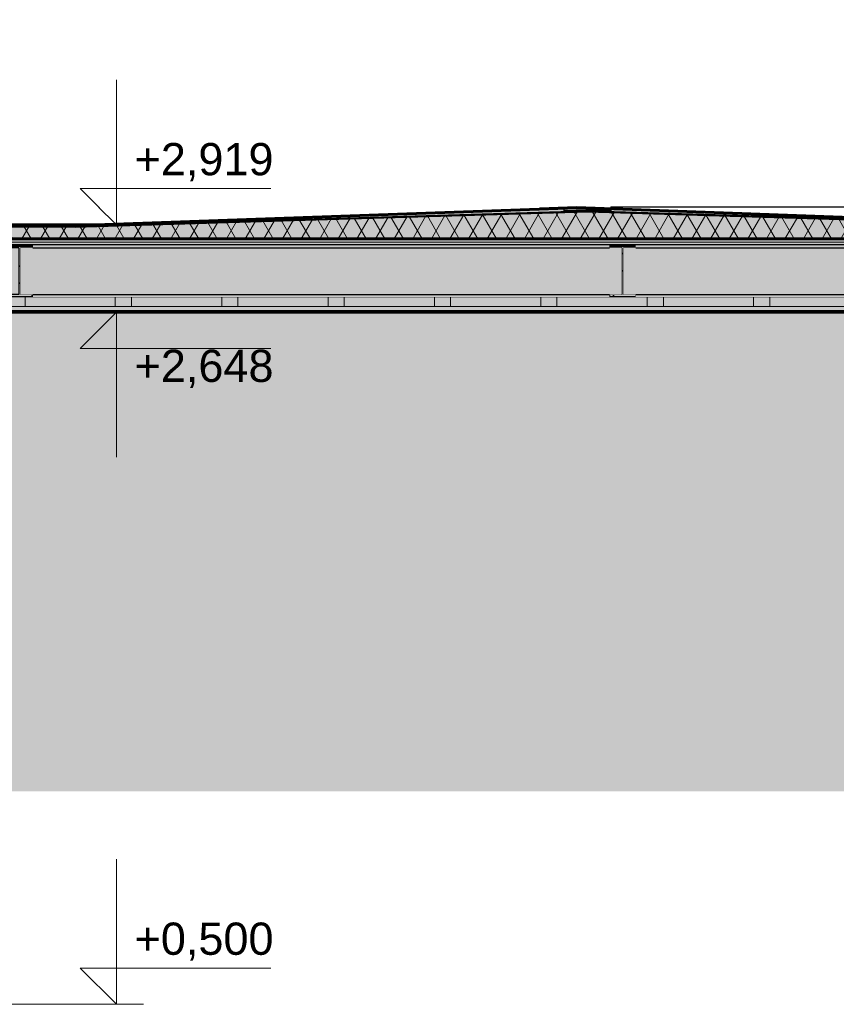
# Model space of a CAD drawing. Header units: millimetres. Extents: x -1815455 to -1797936, y -2993 to 6528.
# Tile 15 of 33: x -1809229 to -1806696, y 500 to 3555. Entities that reach past the tile are written whole.
import ezdxf

# ---------------------------------------------------------------- set-up
doc = ezdxf.new("R2010")
doc.units = ezdxf.units.MM
doc.header["$MEASUREMENT"] = 0
doc.linetypes.add('Wipeout_Contour', pattern=[1000, 0, -1000])
for name, color, linetype in [('2 - KÓTA NS.2D', 7, 'Continuous'), ('4 - OBKLADY VNITŘNÍ.3D', 7, 'Continuous'), ('4 - PODLAHY.3D', 7, 'Continuous'), ('4 - PRVKY KLEMPÍŘSKÉ.3D', 7, 'Continuous'), ('4 - PRVKY ZÁMEČNICKÉ.3D', 7, 'Continuous'), ('4 - STŘEŠNÍ KRYTINA.3D', 7, 'Continuous'), ('5 - SRUB - STĚNY NOSNÉ.4D', 7, 'Continuous'), ('Konstrukce – Dělicí čáry vrstev', 7, 'Continuous'), ('Nové_4 - ZDIVO - STĚNY NENOSNÉ.3D', 7, 'Continuous'), ('Výplně - Povrchové', 7, 'Continuous'), ('Výplně – Řezové', 7, 'Continuous')]:
    doc.layers.add(name, color=color, linetype=linetype)
doc.styles.add('GENEROVANÝ_STYL_1', font='Arial.ttf')
pattern_1 = [(135, (-1118812.4, 0), (79.549513, 79.549513), []), (135, (-1118838.91, -26.52), (79.549513, 79.549513), [])]
pattern_2 = [(60, (-1118812.397, 0), (-43.3012702, 25), []), (120, (-1118812.397, 0), (43.3012702, 25), [])]

# ---------------------------------------------------------------- blocks, each defined once
blk = doc.blocks.new('Řez_16', base_point=(-1118812.4, 0))
at = {"layer": 'Nové_4 - ZDIVO - STĚNY NENOSNÉ.3D', "linetype": 'Continuous', "lineweight": 0, "true_color": 0x000000}
blk.add_hatch(color=18, dxfattribs=at).paths.add_polyline_path([(-1812629.9, 1572.8), (-1812591.5, 1570.8), (-1812591.5, 1565.1), (-1812594.4, 1560.9), (-1812594.4, 1540.9), (-1812591.5, 1540.9), (-1812591.5, 1160.9), (-1810827.5, 1160.9), (-1810827.5, 2600), (-1809927.5, 2600), (-1809927.5, 1160.9), (-1805397.5, 1160.9), (-1805397.5, 2600), (-1804497.5, 2600), (-1804497.5, 1160.9), (-1804450.7, 1160.9), (-1803397.8, 2650), (-1811541.4, 2650), (-1811541.4, 3030), (-1811541.5, 3030), (-1811541.5, 3050), (-1811541.4, 3050), (-1811541.4, 3060), (-1811577, 3061.9), (-1811576.5, 3071.8), (-1812629.4, 1582.8)])
blk = doc.blocks.new('Řez_20', base_point=(-1118812.4, 0))
at = {"layer": 'Výplně – Řezové', "linetype": 'Continuous', "lineweight": 0, "true_color": 0x000000}
h = blk.add_hatch(dxfattribs=at)
h.set_pattern_fill('KOV_OCEL', color=18, style=0, pattern_type=2)
h.set_pattern_definition(pattern_1)
h.paths.add_polyline_path([(-1807399.9, 2855), (-1807399.9, 2847.6), (-1807361.4, 2847.6), (-1807361.4, 2702.4), (-1807399.9, 2702.4), (-1807399.9, 2695), (-1807317.9, 2695), (-1807317.9, 2702.4), (-1807356.4, 2702.4), (-1807356.4, 2847.6), (-1807317.9, 2847.6), (-1807317.9, 2855)])
at = {"layer": '4 - PRVKY ZÁMEČNICKÉ.3D', "color": 181, "linetype": 'Continuous', "lineweight": 30, "true_color": 0x9e3eff}
for p, q in [((-1807399.9, 2855), (-1807399.9, 2847.6)), ((-1807361.4, 2847.6), (-1807399.9, 2847.6)), ((-1807361.4, 2847.6), (-1807361.4, 2702.4)), ((-1807356.4, 2847.6), (-1807356.4, 2702.4)), ((-1807317.9, 2847.6), (-1807356.4, 2847.6)), ((-1807317.9, 2855), (-1807317.9, 2847.6)), ((-1807399.9, 2702.4), (-1807399.9, 2695)), ((-1807361.4, 2702.4), (-1807399.9, 2702.4)), ((-1807317.9, 2702.4), (-1807356.4, 2702.4)), ((-1807317.9, 2702.4), (-1807317.9, 2695))]:
    blk.add_line(p, q, dxfattribs=at)
at = {"layer": 'Konstrukce – Dělicí čáry vrstev', "color": 181, "linetype": 'Continuous', "lineweight": 30, "true_color": 0x9e3eff}
blk.add_line((-1807317.9, 2695), (-1807399.9, 2695), dxfattribs=at)
blk = doc.blocks.new('*X25', base_point=(-1118812.4, 0))
at = {"layer": 'Výplně – Řezové', "color": 7, "linetype": 'Continuous', "lineweight": 0}
for p, q in [((-1809502.4, 2695), (-1809172.4, 2695)), ((-1809212.4, 2695), (-1809212.4, 2665)), ((-1809172.4, 2695), (-1808842.4, 2695)), ((-1808932.4, 2695), (-1808932.4, 2665)), ((-1808882.4, 2695), (-1808882.4, 2665)), ((-1808842.4, 2695), (-1808512.4, 2695)), ((-1808602.4, 2695), (-1808602.4, 2665)), ((-1808552.4, 2695), (-1808552.4, 2665)), ((-1808512.4, 2695), (-1808182.4, 2695)), ((-1808272.4, 2695), (-1808272.4, 2665)), ((-1808222.4, 2695), (-1808222.4, 2665)), ((-1808182.4, 2695), (-1807852.4, 2695)), ((-1807942.4, 2695), (-1807942.4, 2665)), ((-1807892.4, 2695), (-1807892.4, 2665)), ((-1807852.4, 2695), (-1807522.4, 2695)), ((-1807612.4, 2695), (-1807612.4, 2665)), ((-1807562.4, 2695), (-1807562.4, 2665)), ((-1807522.4, 2695), (-1807192.4, 2695)), ((-1807282.4, 2695), (-1807282.4, 2665)), ((-1807232.4, 2695), (-1807232.4, 2665)), ((-1807192.4, 2695), (-1806862.4, 2695)), ((-1806952.4, 2695), (-1806952.4, 2665)), ((-1806902.4, 2695), (-1806902.4, 2665)), ((-1806862.4, 2695), (-1806532.4, 2695)), ((-1809502.4, 2665), (-1809172.4, 2665)), ((-1809172.4, 2665), (-1808842.4, 2665)), ((-1808842.4, 2665), (-1808512.4, 2665)), ((-1808512.4, 2665), (-1808182.4, 2665)), ((-1808182.4, 2665), (-1807852.4, 2665)), ((-1807852.4, 2665), (-1807522.4, 2665)), ((-1807522.4, 2665), (-1807192.4, 2665)), ((-1807192.4, 2665), (-1806862.4, 2665)), ((-1806862.4, 2665), (-1806532.4, 2665))]:
    blk.add_line(p, q, dxfattribs=at)
blk = doc.blocks.new('Řez_24', base_point=(-1118812.4, 0))
at = {"layer": 'Výplně – Řezové', "linetype": 'Continuous', "lineweight": 0, "true_color": 0x000000}
h = blk.add_hatch(dxfattribs=at)
h.set_pattern_fill('DESKY_SDK__SDV', color=18, style=0, pattern_type=2)
h.set_pattern_definition([(0, (-1118812.397, 0), (0, 25), [0, -25])])
h.paths.add_polyline_path([(-1803442.8, 2665), (-1811493.5, 2665), (-1811493.5, 2650), (-1803442.8, 2650)])
at = {"layer": '5 - SRUB - STĚNY NOSNÉ.4D', "color": 7, "linetype": 'Continuous', "lineweight": 0}
for p, q in [((-1807399.9, 2695), (-1809188.1, 2695)), ((-1805529.8, 2695), (-1807317.9, 2695))]:
    blk.add_line(p, q, dxfattribs=at)
at = {"layer": '5 - SRUB - STĚNY NOSNÉ.4D', "color": 7, "linetype": 'Continuous', "lineweight": 60}
blk.add_line((-1803442.8, 2650), (-1811493.5, 2650), dxfattribs=at)
at = {"layer": 'Konstrukce – Dělicí čáry vrstev', "color": 7, "linetype": 'Continuous', "lineweight": 0}
blk.add_line((-1803442.8, 2665), (-1811493.5, 2665), dxfattribs=at)
at = {"layer": '5 - SRUB - STĚNY NOSNÉ.4D', "lineweight": 0}
blk.add_blockref('*X25', (-1118812.4, 0), dxfattribs=at)
blk = doc.blocks.new('Řez_27', base_point=(-1118812.4, 0))
at = {"layer": 'Výplně – Řezové', "linetype": 'Continuous', "lineweight": 0, "true_color": 0x000000}
h = blk.add_hatch(dxfattribs=at)
h.set_pattern_fill('DESKY_CETRIS__OSB____', color=18, style=0, pattern_type=2)
h.set_pattern_definition([(0, (-1118812.397, 0), (0, 15), [])])
h.paths.add_polyline_path([(-1811493.5, 2875), (-1811493.5, 2855), (-1803442.8, 2855), (-1803442.8, 2875)])
at = {"layer": '5 - SRUB - STĚNY NOSNÉ.4D', "color": 7, "linetype": 'Continuous', "lineweight": 60}
for p, q in [((-1807399.9, 2855), (-1809188.1, 2855)), ((-1805529.8, 2855), (-1807317.9, 2855))]:
    blk.add_line(p, q, dxfattribs=at)
at = {"layer": 'Konstrukce – Dělicí čáry vrstev', "color": 7, "linetype": 'Continuous', "lineweight": 60}
blk.add_line((-1803442.8, 2875), (-1811493.5, 2875), dxfattribs=at)
at = {"layer": 'Konstrukce – Dělicí čáry vrstev', "color": 7, "linetype": 'Continuous', "lineweight": 60, "flags": 128}
for points in [[(-1809188.1, 2855), (-1809229.1, 2855), (-1809270.1, 2855)], [(-1807317.9, 2855), (-1807358.9, 2855), (-1807399.9, 2855)]]:
    blk.add_lwpolyline(points, dxfattribs=at)
blk = doc.blocks.new('*X37', base_point=(-1118812.4, 0))
at = {"layer": 'Výplně – Řezové', "color": 7, "linetype": 'Continuous', "lineweight": 0}
for p, q in [((-1807312.4, 2957.1), (-1807252.7, 2957.1)), ((-1807096.1, 2950), (-1807012, 2950)), ((-1806855.5, 2942.9), (-1806812.4, 2942.9)), ((-1806812.4, 2942.9), (-1806771.3, 2942.9)), ((-1806614.8, 2935.7), (-1806530.7, 2935.7)), ((-1806374.2, 2928.6), (-1806312.4, 2928.6))]:
    blk.add_line(p, q, dxfattribs=at)
blk = doc.blocks.new('Řez_31', base_point=(-1118812.4, 0))
at = {"layer": '4 - STŘEŠNÍ KRYTINA.3D', "color": 7, "linetype": 'Continuous', "lineweight": 60}
for p, q in [((-1807467.5, 2963.5), (-1807467.6, 2961)), ((-1807467.6, 2961), (-1805877.7, 2913.8)), ((-1807467.5, 2963.5), (-1805877.6, 2916.3))]:
    blk.add_line(p, q, dxfattribs=at)
at = {"layer": '4 - STŘEŠNÍ KRYTINA.3D', "color": 7, "linetype": 'Continuous', "lineweight": 30}
blk.add_line((-1805877.6, 2916.3), (-1805877.5, 2916.3), dxfattribs=at)
at = {"layer": 'Konstrukce – Dělicí čáry vrstev', "color": 7, "linetype": 'Continuous', "lineweight": 60}
blk.add_line((-1805877.6, 2916.3), (-1805877.7, 2913.8), dxfattribs=at)
at = {"layer": '4 - STŘEŠNÍ KRYTINA.3D', "lineweight": 0}
blk.add_blockref('*X37', (-1118812.4, 0), dxfattribs=at)
blk = doc.blocks.new('Řez_32', base_point=(-1118812.4, 0))
at = {"layer": '4 - STŘEŠNÍ KRYTINA.3D', "color": 7, "linetype": 'Continuous', "lineweight": 30}
blk.add_line((-1807394.8, 2971.5), (-1805877.6, 2916.6), dxfattribs=at)
at = {"color": 254, "linetype": 'Wipeout_Contour', "lineweight": 0, "ltscale": 10834257.79628754}
blk.add_wipeout([(-1805832.7, 2971.5), (-1805832.7, 2916.6), (-1805647.4, 2916.6), (-1805646.7, 2921), (-1805645.7, 2921), (-1805637.4, 2971.5)], dxfattribs=at).dxf.layer = 'Výplně - Povrchové'
at = {"color": 254, "linetype": 'Wipeout_Contour', "lineweight": 0, "ltscale": 7222458.179168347}
blk.add_wipeout([(-1805616.3, 2971.5), (-1805620.5, 2921), (-1805608, 2921), (-1805603.8, 2971.5)], dxfattribs=at).dxf.layer = 'Výplně - Povrchové'
at = {"color": 254, "linetype": 'Wipeout_Contour', "lineweight": 0, "ltscale": 7222222.96672849}
blk.add_wipeout([(-1805549.2, 2971.5), (-1805561.7, 2971.5), (-1805557.5, 2921), (-1805545, 2921)], dxfattribs=at).dxf.layer = 'Výplně - Povrchové'
at = {"color": 254, "linetype": 'Wipeout_Contour', "lineweight": 0, "ltscale": 7219599.763133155}
blk.add_wipeout([(-1805287.9, 2916.6), (-1805287.9, 2916.6), (-1803770.5, 2971.5), (-1805245, 2918.2)], dxfattribs=at).dxf.layer = 'Výplně - Povrchové'
at = {"color": 254, "linetype": 'Wipeout_Contour', "lineweight": 0, "ltscale": 10831155.61345293}
blk.add_wipeout([(-1805528.1, 2971.5), (-1805519.8, 2921), (-1805518.8, 2921), (-1805518.1, 2916.6), (-1805287.9, 2916.6), (-1803770.5, 2971.5)], dxfattribs=at).dxf.layer = 'Výplně - Povrchové'
at = {"layer": '4 - STŘEŠNÍ KRYTINA.3D', "linetype": 'Continuous', "lineweight": 0, "true_color": 0x000000}
blk.add_hatch(color=18, dxfattribs=at).paths.add_polyline_path([(-1803790.5, 2970.8), (-1803770.5, 2971.5), (-1803790, 2971.5)])
at = {"layer": '4 - STŘEŠNÍ KRYTINA.3D', "color": 7, "linetype": 'Continuous', "lineweight": 30}
blk.add_line((-1805287.9, 2916.6), (-1803770.5, 2971.5), dxfattribs=at)
blk = doc.blocks.new('*X42', base_point=(-1118812.4, 0))
at = {"layer": 'Výplně – Řezové', "color": 7, "linetype": 'Continuous', "lineweight": 0}
for p, q in [((-1808404.6, 2935.7), (-1808320.4, 2935.7)), ((-1809057.5, 2914.3), (-1809042.4, 2914.3)), ((-1808886, 2921.4), (-1808812.4, 2921.4)), ((-1808812.4, 2921.4), (-1808801.7, 2921.4)), ((-1808645.3, 2928.6), (-1808561, 2928.6))]:
    blk.add_line(p, q, dxfattribs=at)
blk = doc.blocks.new('Řez_34', base_point=(-1118812.4, 0))
at = {"layer": '4 - STŘEŠNÍ KRYTINA.3D', "color": 7, "linetype": 'Continuous', "lineweight": 60}
for p, q in [((-1807467.5, 2963.5), (-1809057.5, 2916.3)), ((-1807467.4, 2961), (-1807467.6, 2961)), ((-1807467.5, 2963.5), (-1807467.4, 2961))]:
    blk.add_line(p, q, dxfattribs=at)
at = {"layer": '4 - STŘEŠNÍ KRYTINA.3D', "color": 7, "linetype": 'Continuous', "lineweight": 30}
blk.add_line((-1809057.6, 2916.3), (-1809057.5, 2916.3), dxfattribs=at)
at = {"layer": 'Konstrukce – Dělicí čáry vrstev', "color": 7, "linetype": 'Continuous', "lineweight": 60}
blk.add_line((-1809057.5, 2916.3), (-1809057.5, 2913.8), dxfattribs=at)
at = {"layer": 'Konstrukce – Dělicí čáry vrstev', "color": 7, "linetype": 'Continuous', "lineweight": 60, "flags": 128}
blk.add_lwpolyline([(-1807467.6, 2961), (-1808309.3, 2936), (-1809057.5, 2913.8)], dxfattribs=at)
at = {"layer": '4 - STŘEŠNÍ KRYTINA.3D', "lineweight": 0}
blk.add_blockref('*X42', (-1118812.4, 0), dxfattribs=at)
blk = doc.blocks.new('Řez_36', base_point=(-1118812.4, 0))
at = {"layer": '4 - STŘEŠNÍ KRYTINA.3D', "color": 7, "linetype": 'Continuous', "lineweight": 30}
blk.add_line((-1811164.5, 2971.5), (-1809647.6, 2916.6), dxfattribs=at)
at = {"color": 254, "linetype": 'Wipeout_Contour', "lineweight": 0, "ltscale": 10856876.77166234}
blk.add_wipeout([(-1809407.2, 2971.5), (-1809602.6, 2971.5), (-1809602.6, 2916.6), (-1809417.2, 2916.6), (-1809416.5, 2921), (-1809415.6, 2921)], dxfattribs=at).dxf.layer = 'Výplně - Povrchové'
at = {"color": 254, "linetype": 'Wipeout_Contour', "lineweight": 0, "ltscale": 7237537.49686477}
blk.add_wipeout([(-1809390.3, 2921), (-1809377.8, 2921), (-1809373.7, 2971.5), (-1809386.1, 2971.5)], dxfattribs=at).dxf.layer = 'Výplně - Povrchové'
at = {"color": 254, "linetype": 'Wipeout_Contour', "lineweight": 0, "ltscale": 7237302.282429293}
blk.add_wipeout([(-1809319, 2971.5), (-1809331.5, 2971.5), (-1809327.3, 2921), (-1809314.8, 2921)], dxfattribs=at).dxf.layer = 'Výplně - Povrchové'
at = {"color": 254, "linetype": 'Wipeout_Contour', "lineweight": 0, "ltscale": 10853774.58766994}
blk.add_wipeout([(-1809297.9, 2971.5), (-1809289.6, 2921), (-1809288.6, 2921), (-1809287.9, 2916.6), (-1809057.5, 2916.6), (-1807540.5, 2971.5)], dxfattribs=at).dxf.layer = 'Výplně - Povrchové'
blk = doc.blocks.new('*X48', base_point=(-1118812.4, 0))
at = {"layer": 'Výplně – Řezové', "color": 7, "linetype": 'Continuous', "lineweight": 0}
blk.add_line((-1809312.4, 2914.3), (-1809058.3, 2914.3), dxfattribs=at)
blk = doc.blocks.new('Řez_37', base_point=(-1118812.4, 0))
at = {"layer": '4 - STŘEŠNÍ KRYTINA.3D', "color": 7, "linetype": 'Continuous', "lineweight": 60}
blk.add_line((-1809057.5, 2916.6), (-1809647.7, 2916.6), dxfattribs=at)
at = {"layer": 'Konstrukce – Dělicí čáry vrstev', "color": 7, "linetype": 'Continuous', "lineweight": 60}
for p, q in [((-1809647.7, 2916.6), (-1809647, 2914.1)), ((-1809058.3, 2914.1), (-1809647, 2914.1)), ((-1809057.5, 2916.6), (-1809058.3, 2914.1))]:
    blk.add_line(p, q, dxfattribs=at)
at = {"layer": '4 - STŘEŠNÍ KRYTINA.3D', "lineweight": 0}
blk.add_blockref('*X48', (-1118812.4, 0), dxfattribs=at)
blk = doc.blocks.new('Řez_49', base_point=(-1118812.4, 0))
at = {"color": 254, "linetype": 'Wipeout_Contour', "lineweight": 0, "ltscale": 9042264.998180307}
blk.add_wipeout([(-1809057.5, 2916.3), (-1809057.5, 2916.3), (-1807540.5, 2961.4), (-1807540.5, 2971.5), (-1809057.5, 2916.6)], dxfattribs=at).dxf.layer = 'Výplně - Povrchové'
at = {"color": 254, "linetype": 'Wipeout_Contour', "lineweight": 0, "ltscale": 12644106.42791359}
blk.add_wipeout([(-1807395, 2974.1), (-1807395, 2961.4), (-1805877.6, 2916.3), (-1805877.6, 2916.3), (-1805877.6, 2916.6), (-1805832.7, 2916.6), (-1805832.7, 2974.1)], dxfattribs=at).dxf.layer = 'Výplně - Povrchové'
at = {"layer": 'Výplně – Řezové', "linetype": 'Continuous', "lineweight": 0, "true_color": 0x000000}
h = blk.add_hatch(dxfattribs=at)
h.set_pattern_fill('IZOLACE_TEPELNÁ_TUHÁ', color=18, style=0, pattern_type=2)
h.set_pattern_definition(pattern_2)
h.paths.add_polyline_path([(-1811493.5, 2875), (-1803442.8, 2875), (-1803442.8, 2974.1), (-1803697.7, 2974.1), (-1803697.7, 2961), (-1805287.8, 2913.8), (-1805287.9, 2916.3), (-1805287.9, 2916.6), (-1805288.6, 2914.1), (-1805876.8, 2914.1), (-1805877.6, 2916.6), (-1805877.6, 2916.3), (-1805877.7, 2913.8), (-1807467.6, 2961), (-1808309.3, 2936), (-1809057.5, 2913.8), (-1809057.5, 2916.3), (-1809057.5, 2916.6), (-1809058.3, 2914.1), (-1809647, 2914.1), (-1809647.7, 2916.6), (-1809647.7, 2916.4), (-1809647.8, 2913.8), (-1811240.2, 2961.1), (-1811240.2, 2974.1), (-1811493.5, 2974.1)])
h = blk.add_hatch(dxfattribs=at)
h.set_pattern_fill('IZOLACE_TEPELNÁ_TUHÁ', color=18, style=0, pattern_type=2)
h.set_pattern_definition(pattern_2)
h.paths.add_polyline_path([(-1807467.6, 2961), (-1806968.5, 2946.2), (-1806220.7, 2924), (-1807442.7, 2960.3)])
at = {"layer": '4 - PODLAHY.3D', "color": 7, "linetype": 'Continuous', "lineweight": 30}
for p, q in [((-1807540.5, 2971.5), (-1809057.5, 2916.6)), ((-1807540.5, 2961.4), (-1807540.5, 2971.5)), ((-1807395, 2974.1), (-1807395, 2961.4)), ((-1807395, 2974.1), (-1805832.7, 2974.1))]:
    blk.add_line(p, q, dxfattribs=at)
at = {"layer": '4 - PODLAHY.3D', "color": 7, "linetype": 'Continuous', "lineweight": 30, "flags": 128}
for points in [[(-1807467.6, 2961), (-1807442.7, 2960.3), (-1805877.7, 2913.8)], [(-1809057.5, 2916.6), (-1809057.5, 2916.3), (-1809057.5, 2916.3)]]:
    blk.add_lwpolyline(points, dxfattribs=at)
blk = doc.blocks.new('Řez_59', base_point=(-1118812.4, 0))
at = {"layer": 'Výplně – Řezové', "linetype": 'Continuous', "lineweight": 0, "true_color": 0x000000}
h = blk.add_hatch(dxfattribs=at)
h.set_pattern_fill('KOV_OCEL', color=18, style=0, pattern_type=2)
h.set_pattern_definition(pattern_1)
h.paths.add_polyline_path([(-1809270.1, 2855), (-1809270.1, 2847.6), (-1809231.6, 2847.6), (-1809231.6, 2702.4), (-1809270.1, 2702.4), (-1809270.1, 2695), (-1809188.1, 2695), (-1809188.1, 2702.4), (-1809226.6, 2702.4), (-1809226.6, 2847.6), (-1809188.1, 2847.6), (-1809188.1, 2855)])
at = {"layer": '4 - PRVKY ZÁMEČNICKÉ.3D', "color": 181, "linetype": 'Continuous', "lineweight": 30, "true_color": 0x9e3eff}
for p, q in [((-1809270.1, 2855), (-1809270.1, 2847.6)), ((-1809231.6, 2847.6), (-1809270.1, 2847.6)), ((-1809231.6, 2847.6), (-1809231.6, 2702.4)), ((-1809226.6, 2847.6), (-1809226.6, 2702.4)), ((-1809188.1, 2847.6), (-1809226.6, 2847.6)), ((-1809188.1, 2855), (-1809188.1, 2847.6)), ((-1809270.1, 2702.4), (-1809270.1, 2695)), ((-1809231.6, 2702.4), (-1809270.1, 2702.4)), ((-1809188.1, 2702.4), (-1809226.6, 2702.4)), ((-1809188.1, 2702.4), (-1809188.1, 2695))]:
    blk.add_line(p, q, dxfattribs=at)
at = {"layer": 'Konstrukce – Dělicí čáry vrstev', "color": 181, "linetype": 'Continuous', "lineweight": 30, "true_color": 0x9e3eff}
blk.add_line((-1809188.1, 2695), (-1809270.1, 2695), dxfattribs=at)
blk = doc.blocks.new('Řez_63', base_point=(-1118812.4, 0))
at = {"color": 254, "linetype": 'Wipeout_Contour', "lineweight": 0, "ltscale": 7233184.50080273}
blk.add_wipeout([(-1809226.6, 2847.6), (-1809226.6, 2702.4), (-1807361.4, 2702.4), (-1807361.4, 2847.6)], dxfattribs=at).dxf.layer = 'Výplně - Povrchové'
at = {"layer": '4 - PRVKY ZÁMEČNICKÉ.3D', "linetype": 'Continuous', "lineweight": 0, "true_color": 0x000000}
blk.add_hatch(color=18, dxfattribs=at).paths.add_polyline_path([(-1809226.6, 2847.6), (-1809226.6, 2702.4), (-1807361.4, 2702.4), (-1807361.4, 2847.6)])
at = {"color": 254, "linetype": 'Wipeout_Contour', "lineweight": 0, "ltscale": 7233184.969806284}
blk.add_wipeout([(-1809188.1, 2847.6), (-1807399.9, 2847.6), (-1807399.9, 2855), (-1809188.1, 2855)], dxfattribs=at).dxf.layer = 'Výplně - Povrchové'
at = {"color": 254, "linetype": 'Wipeout_Contour', "lineweight": 0, "ltscale": 14448045.59656184}
blk.add_wipeout([(-1805632.7, 2847.6), (-1807356.4, 2847.6), (-1807356.4, 2702.4), (-1805491.3, 2702.4), (-1805491.3, 2847.6), (-1805532.7, 2847.6), (-1805532.7, 2835), (-1805632.7, 2835)], dxfattribs=at).dxf.layer = 'Výplně - Povrchové'
at = {"color": 254, "linetype": 'Wipeout_Contour', "lineweight": 0, "ltscale": 7233184.033090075}
blk.add_wipeout([(-1807399.9, 2702.4), (-1809188.1, 2702.4), (-1809188.1, 2695), (-1807399.9, 2695)], dxfattribs=at).dxf.layer = 'Výplně - Povrchové'
at = {"layer": '4 - PRVKY ZÁMEČNICKÉ.3D', "linetype": 'Continuous', "lineweight": 0, "true_color": 0x000000}
for points in [[(-1809188.1, 2847.6), (-1807399.9, 2847.6), (-1807399.9, 2855), (-1809188.1, 2855)], [(-1805632.7, 2847.6), (-1807356.4, 2847.6), (-1807356.4, 2702.4), (-1805491.3, 2702.4), (-1805491.3, 2847.6), (-1805532.7, 2847.6), (-1805532.7, 2835), (-1805632.7, 2835)], [(-1807399.9, 2702.4), (-1809188.1, 2702.4), (-1809188.1, 2695), (-1807399.9, 2695)]]:
    blk.add_hatch(color=18, dxfattribs=at).paths.add_polyline_path(points)
at = {"layer": '4 - PRVKY ZÁMEČNICKÉ.3D', "color": 181, "linetype": 'Continuous', "lineweight": 30, "true_color": 0x9e3eff}
for p, q in [((-1809188.1, 2847.6), (-1807399.9, 2847.6)), ((-1809188.1, 2702.4), (-1807399.9, 2702.4))]:
    blk.add_line(p, q, dxfattribs=at)
at = {"color": 254, "linetype": 'Wipeout_Contour', "lineweight": 0, "ltscale": 7225902.29928574}
blk.add_wipeout([(-1807317.9, 2855), (-1807317.9, 2847.6), (-1805628.7, 2847.6), (-1805628.7, 2855)], dxfattribs=at).dxf.layer = 'Výplně - Povrchové'
at = {"color": 254, "linetype": 'Wipeout_Contour', "lineweight": 0, "ltscale": 7225703.422222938}
blk.add_wipeout([(-1807317.9, 2702.4), (-1807317.9, 2695), (-1805529.8, 2695), (-1805529.8, 2702.4)], dxfattribs=at).dxf.layer = 'Výplně - Povrchové'
at = {"layer": '4 - PRVKY ZÁMEČNICKÉ.3D', "linetype": 'Continuous', "lineweight": 0, "true_color": 0x000000}
for points in [[(-1807317.9, 2855), (-1807317.9, 2847.6), (-1805628.7, 2847.6), (-1805628.7, 2855)], [(-1807317.9, 2702.4), (-1807317.9, 2695), (-1805529.8, 2695), (-1805529.8, 2702.4)]]:
    blk.add_hatch(color=18, dxfattribs=at).paths.add_polyline_path(points)
at = {"layer": '4 - PRVKY ZÁMEČNICKÉ.3D', "color": 181, "linetype": 'Continuous', "lineweight": 30, "true_color": 0x9e3eff}
for p, q in [((-1807317.9, 2847.6), (-1805628.7, 2847.6)), ((-1807317.9, 2702.4), (-1805529.8, 2702.4))]:
    blk.add_line(p, q, dxfattribs=at)
blk = doc.blocks.new('Řez_83', base_point=(-1118812.4, 0))
at = {"color": 254, "linetype": 'Wipeout_Contour', "lineweight": 0, "ltscale": 14436834.61095428}
blk.add_wipeout([(-1803376.9, 5650.1), (-1810641.9, 6030.8), (-1810567.7, 6024.3), (-1803379.4, 5647.6), (-1803379.6, 5643.5), (-1803376.9, 5645.1), (-1801052.1, 1618.3), (-1801002.2, 1536.9)], dxfattribs=at).dxf.layer = 'Výplně - Povrchové'
blk = doc.blocks.new('Kóta_3', base_point=(-1808929, 500))
at = {"layer": '2 - KÓTA NS.2D', "color": 96, "linetype": 'Continuous', "lineweight": 15, "true_color": 0x007d00}
for p, q in [((-1808929, 2918.9), (-1808929, 3368.9)), ((-1808929, 2918.9), (-1809041.5, 3031.4)), ((-1809041.5, 3031.4), (-1808929, 3031.4)), ((-1808929, 3031.4), (-1808449.5, 3031.4)), ((-1808929, 2647.6), (-1809041.5, 2535.1)), ((-1808929, 2647.6), (-1808929, 2197.6)), ((-1809041.5, 2535.1), (-1808929, 2535.1)), ((-1808929, 2535.1), (-1808449.5, 2535.1)), ((-1808929, 500), (-1808929, 950)), ((-1808929, 500), (-1809041.5, 612.5)), ((-1809041.5, 612.5), (-1808929, 612.5)), ((-1808929, 612.5), (-1808449.5, 612.5))]:
    blk.add_line(p, q, dxfattribs=at)
at = {"layer": '2 - KÓTA NS.2D', "color": 96, "linetype": 'Continuous', "lineweight": 0, "true_color": 0x007d00}
for p, q in [((-1808929, 2918.9), (-1809013.4, 2918.9)), ((-1808929, 2918.9), (-1808844.6, 2918.9)), ((-1808929, 2647.6), (-1811441.5, 2647.6)), ((-1808929, 2647.6), (-1808844.6, 2647.6)), ((-1808929, 500), (-1809676.5, 500)), ((-1808929, 500), (-1808844.6, 500))]:
    blk.add_line(p, q, dxfattribs=at)
at = {"layer": '2 - KÓTA NS.2D', "color": 96, "lineweight": 0, "true_color": 0x007d00, "char_height": 100, "attachment_point": 7, "style": 'GENEROVANÝ_STYL_1'}
for s, insert in [('\\A1;{\\pql;\\fArial|b0|i0|c0|p0;\\W1.000000;+2,919}', (-1808872.8, 3053.9)), ('\\A1;{\\pql;\\fArial|b0|i0|c0|p0;\\W1.000000;+2,648}', (-1808872.8, 2412.6)), ('\\A1;{\\pql;\\fArial|b0|i0|c0|p0;\\W1.000000;+0,500}', (-1808872.8, 635))]:
    blk.add_mtext(s, dxfattribs=dict(at, insert=insert))

msp = doc.modelspace()

# ---------------------------------------------------------------- block references
at = {"layer": 'Nové_4 - ZDIVO - STĚNY NENOSNÉ.3D', "lineweight": 0}
msp.add_blockref('Řez_16', (-1118812.4, 0), dxfattribs=at)

# ---------------------------------------------------------------- next in the draw order: block references
at = {"layer": '4 - PRVKY ZÁMEČNICKÉ.3D', "lineweight": 0}
for name in ['Řez_59', 'Řez_20']:
    msp.add_blockref(name, (-1118812.4, 0), dxfattribs=at)
at = {"layer": '4 - STŘEŠNÍ KRYTINA.3D', "lineweight": 0}
for name in ['Řez_34', 'Řez_31']:
    msp.add_blockref(name, (-1118812.4, 0), dxfattribs=at)
at = {"layer": '5 - SRUB - STĚNY NOSNÉ.4D', "lineweight": 0}
for name in ['Řez_27', 'Řez_24']:
    msp.add_blockref(name, (-1118812.4, 0), dxfattribs=at)

# ---------------------------------------------------------------- next in the draw order: block references
at = {"layer": '4 - PRVKY ZÁMEČNICKÉ.3D', "lineweight": 0}
msp.add_blockref('Řez_63', (-1118812.4, 0), dxfattribs=at)
at = {"layer": '4 - STŘEŠNÍ KRYTINA.3D', "lineweight": 0}
for name in ['Řez_36', 'Řez_32']:
    msp.add_blockref(name, (-1118812.4, 0), dxfattribs=at)

# ---------------------------------------------------------------- next in the draw order: block references
msp.add_blockref('Řez_37', (-1118812.4, 0), dxfattribs=at)

# ---------------------------------------------------------------- next in the draw order: block references
at = {"layer": '4 - PODLAHY.3D', "lineweight": 0}
msp.add_blockref('Řez_49', (-1118812.4, 0), dxfattribs=at)

# ---------------------------------------------------------------- next in the draw order: block references
at = {"layer": '4 - PRVKY KLEMPÍŘSKÉ.3D', "lineweight": 0}
msp.add_blockref('Řez_83', (-1118812.4, 0), dxfattribs=at)

# ---------------------------------------------------------------- next in the draw order: hatches: boundary and pattern name
at = {"layer": '4 - OBKLADY VNITŘNÍ.3D', "linetype": 'Continuous', "lineweight": 0}
msp.add_hatch(color=255, dxfattribs=at).paths.add_polyline_path([(-1811541.5, 3030), (-1811541.5, 2647.6), (-1803397.8, 2647.6), (-1803397.8, 3050), (-1803697.8, 3030), (-1803697.8, 2971.6), (-1803697.8, 2963.5), (-1805288.6, 2914.1), (-1805883.4, 2914), (-1807501.1, 2972.9), (-1808994.3, 2918.9), (-1809710.8, 2918.9), (-1811241.5, 2974.1), (-1811241.5, 3030)])

# ---------------------------------------------------------------- next in the draw order: linework, layer by layer
at = {"layer": '4 - OBKLADY VNITŘNÍ.3D', "color": 7, "linetype": 'Continuous', "lineweight": 60, "flags": 128}
msp.add_lwpolyline([(-1811541.5, 3030), (-1811541.5, 2647.6), (-1803397.8, 2647.6), (-1803397.8, 3050), (-1803697.8, 3030), (-1803697.8, 2971.6), (-1803697.8, 2963.5), (-1805288.6, 2914.1), (-1805883.4, 2914), (-1807501.1, 2972.9), (-1808994.3, 2918.9), (-1809710.8, 2918.9), (-1811241.5, 2974.1), (-1811241.5, 3030)], close=True, dxfattribs=at)

# ---------------------------------------------------------------- next in the draw order: block references
at = {"layer": '2 - KÓTA NS.2D', "color": 96, "linetype": 'Continuous', "lineweight": 0, "true_color": 0x007d00}
msp.add_blockref('Kóta_3', (-1808929, 500), dxfattribs=at)

doc.saveas('drawing.dxf')
